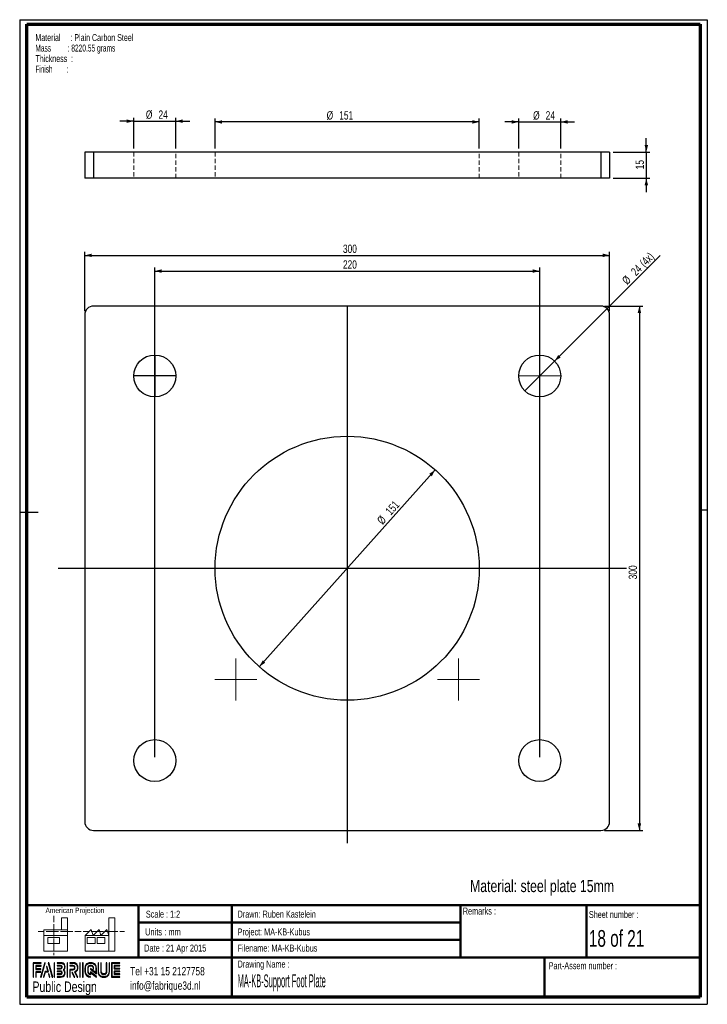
# Paper-space layout 'MA-KB-Support Foot Plate' of a CAD drawing. Header units: millimetres. Extents: x 7 to 203, y 7 to 289.
import ezdxf

# ---------------------------------------------------------------- set-up
doc = ezdxf.new("R2010")
doc.units = ezdxf.units.MM
doc.linetypes.add('HIDDEN', pattern=[1.905, 1.27, -0.635])
for name, color, linetype in [('FORMAT', 7, 'Continuous'), ('LAYER1', 7, 'Continuous'), ('LAYER2', 7, 'Continuous'), ('LOGO', 7, 'Continuous')]:
    doc.layers.add(name, color=color, linetype=linetype)
doc.styles.add('SLDTEXTSTYLE0', font='TXT', dxfattribs={"width": 0.7})
doc.styles.add('SLDTEXTSTYLE1', font='TXT', dxfattribs={"width": 0.75})
doc.styles.add('SLDTEXTSTYLE12', font='TXT', dxfattribs={"width": 0.6875})
doc.styles.add('SLDTEXTSTYLE16', font='TXT', dxfattribs={"width": 0.56375})
doc.styles.add('SLDTEXTSTYLE3', font='TXT', dxfattribs={"width": 0.694444})
doc.styles.add('SLDTEXTSTYLE4', font='TXT', dxfattribs={"width": 0.37675})
doc.styles.add('SLDTEXTSTYLE7', font='TXT', dxfattribs={"width": 0.605})
doc.styles.add('SLDTEXTSTYLE8', font='TXT', dxfattribs={"width": 0.549})
doc.dimstyles.new('SLDDIMSTYLE24', dxfattribs={"dimtxt": 2.38125, "dimasz": 2, "dimexe": 0, "dimexo": 0.0625, "dimgap": 0.595313, "dimtad": 1, "dimlfac": 2, "dimrnd": 1e-09, "dimzin": 12, "dimdsep": 46, "dimtxsty": 'SLDTEXTSTYLE1', "dimsah": 1, "dimcen": 0.09, "dimadec": 0, "dimazin": 3, "dimtfac": 1, "dimtofl": 0, "dimtmove": 0, "dimatfit": 3, "dimfxl": 1, "dimfrac": 2, "dimtolj": 1, "dimtzin": 12, "dimarcsym": 0})
doc.dimstyles.new('SLDDIMSTYLE25', dxfattribs={"dimtxt": 2.38125, "dimasz": 2, "dimexe": 0, "dimexo": 0.0625, "dimgap": 0.595313, "dimtad": 1, "dimlfac": 2, "dimrnd": 1e-09, "dimzin": 12, "dimdsep": 46, "dimtxsty": 'SLDTEXTSTYLE1', "dimsah": 1, "dimcen": 0.09, "dimadec": 0, "dimazin": 3, "dimtfac": 1, "dimtmove": 0, "dimatfit": 0, "dimfxl": 1, "dimfrac": 2, "dimtolj": 1, "dimtzin": 12, "dimarcsym": 0})
doc.dimstyles.new('SLDDIMSTYLE29', dxfattribs={"dimtxt": 2.38125, "dimasz": 2, "dimexe": 0, "dimexo": 0.0625, "dimgap": 0.595313, "dimtad": 1, "dimlfac": 2, "dimrnd": 1e-09, "dimzin": 12, "dimdsep": 46, "dimtxsty": 'SLDTEXTSTYLE1', "dimblk1": 'NONE', "dimsah": 1, "dimcen": 0, "dimadec": 0, "dimazin": 3, "dimtfac": 1, "dimtmove": 0, "dimatfit": 3, "dimldrblk": 'NONE', "dimfxl": 1, "dimfrac": 2, "dimtolj": 1, "dimtzin": 12, "dimarcsym": 0})
doc.dimstyles.new('SLDDIMSTYLE30', dxfattribs={"dimtxt": 2.38125, "dimasz": 2, "dimexe": 0, "dimexo": 0.0625, "dimgap": 0.595313, "dimtad": 1, "dimlfac": 2, "dimrnd": 1e-09, "dimzin": 12, "dimdsep": 46, "dimtxsty": 'SLDTEXTSTYLE1', "dimsah": 1, "dimcen": 0, "dimadec": 0, "dimazin": 3, "dimtfac": 1, "dimtmove": 0, "dimatfit": 3, "dimfxl": 1, "dimfrac": 2, "dimtolj": 1, "dimtzin": 12, "dimarcsym": 0})

# ---------------------------------------------------------------- blocks, each defined once
blk = doc.blocks.new('SW_NOTE_0_109')
at = {"layer": 'FORMAT', "color": 0, "char_height": 2, "attachment_point": 1}
for s, insert, style in [('Material     : Plain Carbon Steel', (0, 2.58), 'SLDTEXTSTYLE7'), ('Mass         : 8220.55 grams', (0, -0.42), 'SLDTEXTSTYLE16'), ('Thickness  :', (0, -3.42), 'SLDTEXTSTYLE7'), ('Finish        :', (0, -6.42), 'SLDTEXTSTYLE8')]:
    blk.add_mtext(s, dxfattribs=dict(at, insert=insert, style=style))
blk = doc.blocks.new('_D_86')
at = {"layer": 'LOGO'}
for q in [(189.93, 221.58), (151.21, 182.86)]:
    blk.add_line((159.69, 191.35), q, dxfattribs=at)
blk.add_solid([(159.69, 191.35), (161.46, 192.41), (160.76, 193.12)], dxfattribs=at)
at = {"layer": 'LOGO', "char_height": 2.381, "attachment_point": 1, "rotation": 45, "style": 'SLDTEXTSTYLE1'}
for s, insert in [('(4x)', (183.78, 219.77)), ('24', (181.29, 217.28)), ('%%c', (178.75, 214.74))]:
    blk.add_mtext(s, dxfattribs=dict(at, insert=insert))
blk = doc.blocks.new('_None')
blk = doc.blocks.new('_D_87')
at = {"layer": 'LOGO'}
blk.add_line((125.59, 160.27), (75.32, 103.94), dxfattribs=at)
for points in [[(125.59, 160.27), (123.88, 159.12), (124.63, 158.45)], [(75.32, 103.94), (77.02, 105.1), (76.28, 105.77)]]:
    blk.add_solid(points, dxfattribs=at)
at = {"layer": 'LOGO', "char_height": 2.381, "attachment_point": 1, "rotation": 48.2582, "style": 'SLDTEXTSTYLE1'}
for s, insert in [('151', (111.15, 148.7)), ('%%c', (108.76, 146.01))]:
    blk.add_mtext(s, dxfattribs=dict(at, insert=insert))
blk = doc.blocks.new('_D_88')
at = {"layer": 'LOGO'}
for p, q in [((45.45, 78.11), (45.45, 218.11)), ((45.45, 217.11), (155.45, 217.11)), ((155.45, 78.11), (155.45, 218.11))]:
    blk.add_line(p, q, dxfattribs=at)
for points in [[(45.45, 217.11), (47.45, 216.61), (47.45, 217.61)], [(155.45, 217.11), (153.45, 217.61), (153.45, 216.61)]]:
    blk.add_solid(points, dxfattribs=at)
at = {"layer": 'LOGO', "insert": (99.23, 220.18), "char_height": 2.381, "attachment_point": 1, "style": 'SLDTEXTSTYLE1'}
blk.add_mtext('220', dxfattribs=at)
blk = doc.blocks.new('_D_89')
at = {"layer": 'LOGO'}
for p, q in [((173.95, 207.11), (184.95, 207.11)), ((183.95, 207.11), (183.95, 57.11)), ((173.95, 57.11), (184.95, 57.11))]:
    blk.add_line(p, q, dxfattribs=at)
for points in [[(183.95, 207.11), (183.45, 205.11), (184.45, 205.11)], [(183.95, 57.11), (184.45, 59.11), (183.45, 59.11)]]:
    blk.add_solid(points, dxfattribs=at)
at = {"layer": 'LOGO', "insert": (180.88, 128.95), "char_height": 2.381, "attachment_point": 1, "rotation": 90, "style": 'SLDTEXTSTYLE1'}
blk.add_mtext('300', dxfattribs=at)
blk = doc.blocks.new('_D_90')
at = {"layer": 'LOGO'}
for p, q in [((25.45, 205.61), (25.45, 222.61)), ((175.45, 205.61), (175.45, 222.61)), ((25.45, 221.61), (175.45, 221.61))]:
    blk.add_line(p, q, dxfattribs=at)
for points in [[(25.45, 221.61), (27.45, 221.11), (27.45, 222.11)], [(175.45, 221.61), (173.45, 222.11), (173.45, 221.11)]]:
    blk.add_solid(points, dxfattribs=at)
at = {"layer": 'LOGO', "insert": (99.23, 224.68), "char_height": 2.381, "attachment_point": 1, "style": 'SLDTEXTSTYLE1'}
blk.add_mtext('300', dxfattribs=at)
blk = doc.blocks.new('_D_91')
at = {"layer": 'LOGO'}
for p, q in [((149.45, 259.77), (145.45, 259.77)), ((149.45, 252.16), (149.45, 260.77)), ((149.45, 259.77), (161.45, 259.77)), ((161.45, 252.16), (161.45, 260.77)), ((161.45, 259.77), (165.45, 259.77))]:
    blk.add_line(p, q, dxfattribs=at)
for points in [[(149.45, 259.77), (147.45, 260.27), (147.45, 259.27)], [(161.45, 259.77), (163.45, 259.27), (163.45, 260.27)]]:
    blk.add_solid(points, dxfattribs=at)
at = {"layer": 'LOGO', "char_height": 2.381, "attachment_point": 1, "style": 'SLDTEXTSTYLE1'}
for s, insert in [('%%c', (153.58, 262.84)), ('24', (157.17, 262.84))]:
    blk.add_mtext(s, dxfattribs=dict(at, insert=insert))
blk = doc.blocks.new('_D_92')
at = {"layer": 'LOGO'}
for p, q in [((62.7, 252.16), (62.7, 260.77)), ((138.2, 259.77), (62.7, 259.77)), ((138.2, 252.16), (138.2, 260.77))]:
    blk.add_line(p, q, dxfattribs=at)
for points in [[(62.7, 259.77), (64.7, 259.27), (64.7, 260.27)], [(138.2, 259.77), (136.2, 260.27), (136.2, 259.27)]]:
    blk.add_solid(points, dxfattribs=at)
at = {"layer": 'LOGO', "char_height": 2.381, "attachment_point": 1, "style": 'SLDTEXTSTYLE1'}
for s, insert in [('%%c', (94.57, 262.84)), ('151', (98.17, 262.84))]:
    blk.add_mtext(s, dxfattribs=dict(at, insert=insert))
blk = doc.blocks.new('_D_93')
at = {"layer": 'LOGO'}
for p, q in [((39.45, 259.99), (35.45, 259.99)), ((39.45, 252.16), (39.45, 260.99)), ((39.45, 259.99), (51.45, 259.99)), ((51.45, 252.16), (51.45, 260.99)), ((51.45, 259.99), (55.45, 259.99))]:
    blk.add_line(p, q, dxfattribs=at)
for points in [[(39.45, 259.99), (37.45, 260.49), (37.45, 259.49)], [(51.45, 259.99), (53.45, 259.49), (53.45, 260.49)]]:
    blk.add_solid(points, dxfattribs=at)
at = {"layer": 'LOGO', "char_height": 2.381, "attachment_point": 1, "style": 'SLDTEXTSTYLE1'}
for s, insert in [('%%c', (42.91, 263.06)), ('24', (46.51, 263.06))]:
    blk.add_mtext(s, dxfattribs=dict(at, insert=insert))
blk = doc.blocks.new('_D_94')
at = {"layer": 'LOGO'}
for p, q in [((185.93, 251.16), (185.93, 255.16)), ((176.45, 251.16), (186.93, 251.16)), ((185.93, 251.16), (185.93, 243.66)), ((176.45, 243.66), (186.93, 243.66)), ((185.93, 243.66), (185.93, 239.66))]:
    blk.add_line(p, q, dxfattribs=at)
for points in [[(185.93, 251.16), (186.43, 253.16), (185.43, 253.16)], [(185.93, 243.66), (185.43, 241.66), (186.43, 241.66)]]:
    blk.add_solid(points, dxfattribs=at)
at = {"layer": 'LOGO', "insert": (182.86, 246.22), "char_height": 2.381, "attachment_point": 1, "rotation": 90, "style": 'SLDTEXTSTYLE1'}
blk.add_mtext('15', dxfattribs=at)

psp = doc.layouts.new('MA-KB-Support Foot Plate')

# ---------------------------------------------------------------- hatches: boundary and pattern name
at = {"layer": 'LOGO'}
for points in [[(10.6886, 15.1336), (10.8267, 15.1336), (10.8267, 19.1191), (13.0247, 19.1191), (13.0247, 19.2569), (10.6886, 19.2569)], [(11.5878, 17.5069), (11.5878, 18.3377), (13.0247, 18.3377), (13.0247, 18.476), (11.4498, 18.476), (11.4498, 17.3687), (12.8886, 17.3687), (12.8886, 17.5069)], [(14.1546, 19.2796), (14.0117, 19.2796), (12.8319, 15.1564), (12.9745, 15.1564)], [(13.7898, 15.1564), (14.2016, 16.6676), (15.0361, 16.6676), (14.641, 18.1631), (14.4934, 18.1631), (14.8571, 16.8059), (14.0959, 16.8059), (13.6496, 15.1564)], [(16.3163, 15.1564), (15.1362, 19.2796), (14.9892, 19.2796), (16.1715, 15.1564)], [(16.8175, 15.1564), (16.8175, 19.2796), (16.6792, 19.2796), (16.6792, 15.1564)], [(20.5209, 15.1564), (20.5209, 19.2796), (20.3827, 19.2796), (20.3827, 15.1564)], [(24.1686, 15.1564), (24.1686, 19.2796), (24.0306, 19.2796), (24.0306, 15.1564)], [(24.9531, 15.1564), (24.9531, 19.2796), (24.8152, 19.2796), (24.8152, 15.1564)], [(34.0308, 17.6781), (34.0308, 18.3605), (35.4618, 18.3605), (35.4618, 18.4987), (33.8922, 18.4987), (33.8922, 17.5397), (35.4618, 17.5397), (35.4618, 17.6781)], [(11.5878, 15.1336), (11.5878, 16.5876), (12.8886, 16.5876), (12.8886, 16.7253), (11.4498, 16.7253), (11.4498, 15.1336)], [(15.4879, 15.1564), (15.2148, 16.1436), (15.0671, 16.1436), (15.3478, 15.1564)], [(22.5695, 15.1564), (21.911, 16.4985), (21.7571, 16.4985), (22.4158, 15.1564)], [(35.4618, 15.9383), (35.4618, 16.0768), (34.0308, 16.0768), (34.0308, 16.7591), (35.4618, 16.7591), (35.4618, 16.8972), (33.8922, 16.8972), (33.8922, 15.9383)]]:
    psp.add_hatch(color=7, dxfattribs=at).paths.add_polyline_path(points, flags=0)
h = psp.add_hatch(color=7, dxfattribs=at)
edge = h.paths.add_edge_path(flags=0)
edge.add_line((17.5302, 15.9289), (18.4834, 15.9289))
edge.add_spline(control_points=[(18.4834, 15.9289), (18.7525, 15.9289), (18.9712, 16.1482), (18.9712, 16.418), (18.9712, 16.6881), (18.7571, 16.8997), (18.4834, 16.8997), (18.4832, 16.8997), (17.53, 16.8977)], knot_values=[0, 0, 0, 0, 1, 2, 3, 4, 5, 6, 6, 6, 6], weights=[1, 1, 1, 1, 1, 1, 1, 1, 1], degree=3, periodic=0)
edge.add_line((17.53, 16.8977), (17.5302, 16.7596))
edge.add_line((17.5302, 16.7596), (18.4834, 16.7616))
edge.add_spline(control_points=[(18.4834, 16.7616), (18.6795, 16.7616), (18.8332, 16.6105), (18.8332, 16.418), (18.8332, 16.2243), (18.6763, 16.0666), (18.4834, 16.0666)], knot_values=[0, 0, 0, 0, 1, 2, 3, 4, 4, 4, 4], weights=[1, 1, 1, 1, 1, 1, 1], degree=3, periodic=0)
edge.add_line((18.4834, 16.0666), (17.5302, 16.0666))
edge.add_line((17.5302, 16.0666), (17.5302, 15.9289))
h = psp.add_hatch(color=7, dxfattribs=at)
edge = h.paths.add_edge_path(flags=0)
edge.add_line((17.5302, 15.1564), (18.5372, 15.1564))
edge.add_spline(control_points=[(18.5372, 15.1564), (19.2314, 15.1564), (19.7957, 15.7225), (19.7957, 16.418), (19.7957, 16.7112), (19.6812, 16.9926), (19.4787, 17.2215), (19.6812, 17.4499), (19.7957, 17.7315), (19.7957, 18.0248), (19.7957, 18.7196), (19.2314, 19.2849), (18.5372, 19.2849)], knot_values=[0, 0, 0, 0, 1, 2, 3, 4, 5, 6, 7, 8, 9, 10, 10, 10, 10], weights=[1, 1, 1, 1, 1, 1, 1, 1, 1, 1, 1, 1, 1], degree=3, periodic=0)
edge.add_line((18.5372, 19.2849), (17.5302, 19.2849))
edge.add_line((17.5302, 19.2849), (17.5302, 19.1468))
edge.add_line((17.5302, 19.1468), (18.5372, 19.1468))
edge.add_spline(control_points=[(18.5372, 19.1468), (19.1551, 19.1468), (19.6577, 18.6435), (19.6577, 18.0248), (19.6577, 17.7476), (19.5451, 17.4793), (19.341, 17.2693)], knot_values=[0, 0, 0, 0, 1, 2, 3, 4, 4, 4, 4], weights=[1, 1, 1, 1, 1, 1, 1], degree=3, periodic=0)
edge.add_line((19.341, 17.2693), (19.2941, 17.2215))
edge.add_line((19.2941, 17.2215), (19.341, 17.173))
edge.add_spline(control_points=[(19.341, 17.173), (19.5451, 16.9632), (19.6577, 16.6949), (19.6577, 16.418), (19.6577, 15.7985), (19.1551, 15.2946), (18.5372, 15.2946)], knot_values=[0, 0, 0, 0, 1, 2, 3, 4, 4, 4, 4], weights=[1, 1, 1, 1, 1, 1, 1], degree=3, periodic=0)
edge.add_line((18.5372, 15.2946), (17.5302, 15.2946))
edge.add_line((17.5302, 15.2946), (17.5302, 15.1564))
h = psp.add_hatch(color=7, dxfattribs=at)
edge = h.paths.add_edge_path(flags=0)
edge.add_line((17.5302, 17.5393), (18.5352, 17.5393))
edge.add_spline(control_points=[(18.5352, 17.5393), (18.7876, 17.5707), (18.9712, 17.7791), (18.9712, 18.0243), (18.9712, 18.2941), (18.7571, 18.5061), (18.4834, 18.5061)], knot_values=[0, 0, 0, 0, 1, 2, 3, 4, 4, 4, 4], weights=[1, 1, 1, 1, 1, 1, 1], degree=3, periodic=0)
edge.add_line((18.4834, 18.5061), (17.5302, 18.5061))
edge.add_line((17.5302, 18.5061), (17.5302, 18.3678))
edge.add_line((17.5302, 18.3678), (18.4834, 18.3678))
edge.add_spline(control_points=[(18.4834, 18.3678), (18.6795, 18.3678), (18.8332, 18.217), (18.8332, 18.0243), (18.8332, 17.8486), (18.7014, 17.6991), (18.5261, 17.6767)], knot_values=[0, 0, 0, 0, 1, 2, 3, 4, 4, 4, 4], weights=[1, 1, 1, 1, 1, 1, 1], degree=3, periodic=0)
edge.add_line((18.5261, 17.6767), (17.5302, 17.6772))
edge.add_line((17.5302, 17.6772), (17.5302, 17.5393))
h = psp.add_hatch(color=7, dxfattribs=at)
edge = h.paths.add_edge_path(flags=0)
edge.add_line((23.2908, 15.1564), (23.4443, 15.1564))
edge.add_line((23.4443, 15.1564), (22.7198, 16.6317))
edge.add_spline(control_points=[(22.7198, 16.6317), (23.1755, 16.875), (23.4711, 17.3491), (23.4711, 17.8696), (23.4711, 18.647), (22.8397, 19.2796), (22.0637, 19.2796)], knot_values=[0, 0, 0, 0, 1, 2, 3, 4, 4, 4, 4], weights=[1, 1, 1, 1, 1, 1, 1], degree=3, periodic=0)
edge.add_line((22.0637, 19.2796), (21.1671, 19.2796))
edge.add_line((21.1671, 19.2796), (21.1671, 19.1419))
edge.add_line((21.1671, 19.1419), (22.0637, 19.1419))
edge.add_spline(control_points=[(22.0637, 19.1419), (22.7637, 19.1419), (23.3332, 18.571), (23.3332, 17.8696), (23.3332, 17.3783), (23.0463, 16.9261), (22.6016, 16.7176)], knot_values=[0, 0, 0, 0, 1, 2, 3, 4, 4, 4, 4], weights=[1, 1, 1, 1, 1, 1, 1], degree=3, periodic=0)
edge.add_line((22.6016, 16.7176), (22.538, 16.6879))
edge.add_line((22.538, 16.6879), (23.2908, 15.1564))
h = psp.add_hatch(color=7, dxfattribs=at)
edge = h.paths.add_edge_path(flags=0)
edge.add_line((21.1671, 18.3605), (22.0096, 18.3605))
edge.add_spline(control_points=[(22.0096, 18.3605), (22.277, 18.3605), (22.4943, 18.1405), (22.4943, 17.8696), (22.4943, 17.599), (22.277, 17.3787), (22.0096, 17.3787)], knot_values=[0, 0, 0, 0, 1, 2, 3, 4, 4, 4, 4], weights=[1, 1, 1, 1, 1, 1, 1], degree=3, periodic=0)
edge.add_line((22.0096, 17.3787), (21.1671, 17.3787))
edge.add_line((21.1671, 17.3787), (21.1671, 15.1564))
edge.add_line((21.1671, 15.1564), (21.3051, 15.1564))
edge.add_line((21.3051, 15.1564), (21.3051, 17.2409))
edge.add_line((21.3051, 17.2409), (22.0096, 17.2409))
edge.add_spline(control_points=[(22.0096, 17.2409), (22.3531, 17.2409), (22.6324, 17.5227), (22.6324, 17.8696), (22.6324, 18.2163), (22.3531, 18.4987), (22.0096, 18.4987)], knot_values=[0, 0, 0, 0, 1, 2, 3, 4, 4, 4, 4], weights=[1, 1, 1, 1, 1, 1, 1], degree=3, periodic=0)
edge.add_line((22.0096, 18.4987), (21.1671, 18.4987))
edge.add_line((21.1671, 18.4987), (21.1671, 18.3605))
h = psp.add_hatch(color=7, dxfattribs=at)
edge = h.paths.add_edge_path(flags=0)
edge.add_line((28.7594, 16.1427), (28.7599, 17.6477))
edge.add_spline(control_points=[(28.7599, 17.6477), (28.7599, 18.5477), (28.0291, 19.2796), (27.131, 19.2796), (26.2321, 19.2796), (25.501, 18.5477), (25.501, 17.6477)], knot_values=[0, 0, 0, 0, 1, 2, 3, 4, 4, 4, 4], weights=[1, 1, 1, 1, 1, 1, 1], degree=3, periodic=0)
edge.add_line((25.501, 17.6477), (25.501, 16.7885))
edge.add_spline(control_points=[(25.501, 16.7885), (25.501, 15.8888), (26.2316, 15.1564), (27.13, 15.1564)], knot_values=[1, 1, 1, 1, 2, 2, 2, 2], weights=[1, 1, 1, 1], degree=3, periodic=0)
edge.add_line((27.13, 15.1564), (27.13, 15.2946))
edge.add_spline(control_points=[(27.13, 15.2946), (26.3078, 15.2946), (25.6393, 15.9651), (25.6393, 16.7885)], knot_values=[3, 3, 3, 3, 4, 4, 4, 4], weights=[1, 1, 1, 1], degree=3, periodic=0)
edge.add_line((25.6393, 16.7885), (25.6393, 17.6477))
edge.add_spline(control_points=[(25.6393, 17.6477), (25.6393, 18.4716), (26.3084, 19.1419), (27.131, 19.1419), (27.9529, 19.1419), (28.6216, 18.4716), (28.6216, 17.6477)], knot_values=[0, 0, 0, 0, 1, 2, 3, 4, 4, 4, 4], weights=[1, 1, 1, 1, 1, 1, 1], degree=3, periodic=0)
edge.add_spline(control_points=[(28.6216, 17.6477), (28.6216, 16.6487), (28.6216, 16.4224), (28.4274, 16.5706), (27.0597, 17.6351)], knot_values=[0, 0, 0, 0, 1, 2, 2, 2, 2], weights=[1, 1, 1, 1, 1], degree=3, periodic=0)
edge.add_line((27.0597, 17.6351), (27.0597, 17.469))
edge.add_line((27.0597, 17.469), (28.7594, 16.1427))
h = psp.add_hatch(color=7, dxfattribs=at)
edge = h.paths.add_edge_path(flags=0)
edge.add_line((28.7594, 15.1564), (28.7594, 15.3484))
edge.add_line((28.7594, 15.3484), (27.0597, 16.7155))
edge.add_line((27.0597, 16.7155), (27.0597, 16.0904))
edge.add_spline(control_points=[(27.0597, 16.0904), (26.702, 16.1268), (26.4186, 16.421), (26.4186, 16.7905)], knot_values=[0, 0, 0, 0, 1, 1, 1, 1], weights=[1, 1, 1, 1], degree=3, periodic=0)
edge.add_line((26.4186, 16.7905), (26.4194, 17.6463))
edge.add_spline(control_points=[(26.4194, 17.6463), (26.4194, 18.0393), (26.7388, 18.3596), (27.131, 18.3596), (27.5229, 18.3596), (27.8423, 18.0393), (27.8423, 17.6463)], knot_values=[0, 0, 0, 0, 1, 2, 3, 4, 4, 4, 4], weights=[1, 1, 1, 1, 1, 1, 1], degree=3, periodic=0)
edge.add_line((27.8423, 17.6463), (27.8415, 17.4088))
edge.add_line((27.8415, 17.4088), (27.9795, 17.4082))
edge.add_line((27.9795, 17.4082), (27.9801, 17.6459))
edge.add_spline(control_points=[(27.9801, 17.6459), (27.9801, 18.1155), (27.5991, 18.4973), (27.131, 18.4973), (26.6626, 18.4973), (26.2814, 18.1155), (26.2814, 17.6463)], knot_values=[0, 0, 0, 0, 1, 2, 3, 4, 4, 4, 4], weights=[1, 1, 1, 1, 1, 1, 1], degree=3, periodic=0)
edge.add_line((26.2814, 17.6463), (26.2804, 16.7905))
edge.add_spline(control_points=[(26.2804, 16.7905), (26.2804, 16.3207), (26.6608, 15.9381), (27.1282, 15.9381)], knot_values=[0, 0, 0, 0, 1, 1, 1, 1], weights=[1, 1, 1, 1], degree=3, periodic=0)
edge.add_line((27.1282, 15.9381), (27.1973, 15.9381))
edge.add_line((27.1973, 15.9381), (27.1973, 16.4361))
edge.add_line((27.1973, 16.4361), (28.7594, 15.1564))
h = psp.add_hatch(color=7, dxfattribs=at)
edge = h.paths.add_edge_path(flags=0)
edge.add_line((29.2593, 19.2796), (29.2593, 16.7885))
edge.add_spline(control_points=[(29.2593, 16.7885), (29.2593, 15.8888), (29.99, 15.1564), (30.8881, 15.1564), (31.7871, 15.1564), (32.5179, 15.8888), (32.5179, 16.7885)], knot_values=[0, 0, 0, 0, 1, 2, 3, 4, 4, 4, 4], weights=[1, 1, 1, 1, 1, 1, 1], degree=3, periodic=0)
edge.add_line((32.5179, 16.7885), (32.5179, 19.2796))
edge.add_line((32.5179, 19.2796), (32.3799, 19.2796))
edge.add_line((32.3799, 19.2796), (32.3799, 16.7885))
edge.add_spline(control_points=[(32.3799, 16.7885), (32.3799, 15.9651), (31.7106, 15.2946), (30.8881, 15.2946), (30.066, 15.2946), (29.3971, 15.9651), (29.3971, 16.7885)], knot_values=[0, 0, 0, 0, 1, 2, 3, 4, 4, 4, 4], weights=[1, 1, 1, 1, 1, 1, 1], degree=3, periodic=0)
edge.add_line((29.3971, 16.7885), (29.3971, 19.2796))
edge.add_line((29.3971, 19.2796), (29.2593, 19.2796))
h = psp.add_hatch(color=7, dxfattribs=at)
edge = h.paths.add_edge_path(flags=0)
edge.add_line((30.0392, 19.2796), (30.0392, 16.7905))
edge.add_spline(control_points=[(30.0392, 16.7905), (30.0392, 16.3211), (30.4199, 15.9388), (30.8881, 15.9388), (31.3565, 15.9388), (31.7375, 16.3211), (31.7375, 16.7905)], knot_values=[0, 0, 0, 0, 1, 2, 3, 4, 4, 4, 4], weights=[1, 1, 1, 1, 1, 1, 1], degree=3, periodic=0)
edge.add_line((31.7375, 16.7905), (31.7375, 19.2796))
edge.add_line((31.7375, 19.2796), (31.5996, 19.2796))
edge.add_line((31.5996, 19.2796), (31.5996, 16.7905))
edge.add_spline(control_points=[(31.5996, 16.7905), (31.5996, 16.397), (31.28, 16.0769), (30.8881, 16.0769), (30.4958, 16.0769), (30.1769, 16.397), (30.1769, 16.7905)], knot_values=[0, 0, 0, 0, 1, 2, 3, 4, 4, 4, 4], weights=[1, 1, 1, 1, 1, 1, 1], degree=3, periodic=0)
edge.add_line((30.1769, 16.7905), (30.1769, 19.2796))
edge.add_line((30.1769, 19.2796), (30.0392, 19.2796))
h = psp.add_hatch(color=7, dxfattribs=at)
edge = h.paths.add_edge_path(flags=0)
edge.add_line((35.4618, 15.1558), (35.4618, 15.2939))
edge.add_spline(control_points=[(35.4618, 15.2939), (33.3989, 15.2939), (33.2693, 15.2939), (33.2693, 15.4248), (33.2693, 19.011), (33.2693, 19.1419)], knot_values=[0, 0, 0, 0, 1, 2, 3, 3, 3, 3], weights=[1, 1, 1, 1, 1, 1], degree=3, periodic=0)
edge.add_line((33.2693, 19.1419), (35.4618, 19.1419))
edge.add_line((35.4618, 19.1419), (35.4618, 19.2796))
edge.add_line((35.4618, 19.2796), (33.1309, 19.2796))
edge.add_line((33.1309, 19.2796), (33.1309, 15.1558))
edge.add_line((33.1309, 15.1558), (35.4618, 15.1558))

# ---------------------------------------------------------------- linework, layer by layer
at = {"color": 7, "linetype": 'Continuous', "lineweight": 25}
for p, q in [((25.4523, 251.1648), (25.4523, 243.6648)), ((27.9523, 251.1648), (25.4523, 251.1648)), ((27.9523, 251.1648), (27.9523, 243.6648)), ((172.9523, 251.1648), (27.9523, 251.1648)), ((172.9523, 251.1648), (172.9523, 243.6648)), ((175.4523, 251.1648), (172.9523, 251.1648)), ((175.4523, 251.1648), (175.4523, 243.6648)), ((27.9523, 243.6648), (25.4523, 243.6648)), ((172.9523, 243.6648), (27.9523, 243.6648)), ((175.4523, 243.6648), (172.9523, 243.6648)), ((172.9523, 207.1073), (27.9523, 207.1073)), ((25.4523, 204.6073), (25.4523, 59.6073)), ((175.4523, 59.6073), (175.4523, 204.6073)), ((27.9523, 57.1073), (172.9523, 57.1073))]:
    psp.add_line(p, q, dxfattribs=at)
at = {"color": 7, "linetype": 'HIDDEN', "lineweight": 18}
for p, q in [((27.9523, 251.1648), (27.9523, 243.6648)), ((39.4523, 251.1648), (39.4523, 243.6648)), ((51.4523, 243.6648), (51.4523, 251.1648)), ((62.7023, 251.1648), (62.7023, 243.6648)), ((138.2023, 243.6648), (138.2023, 251.1648)), ((149.4523, 251.1648), (149.4523, 243.6648)), ((161.4523, 243.6648), (161.4523, 251.1648)), ((172.9523, 251.1648), (172.9523, 243.6648))]:
    psp.add_line(p, q, dxfattribs=at)
at = {"color": 7, "linetype": 'Continuous', "lineweight": 18}
for p, q in [((16.5773, 32.6788), (16.5773, 30.9217)), ((20.4987, 32.1146), (18.8168, 32.1146)), ((18.8168, 32.1146), (18.8168, 28.7379)), ((20.4987, 27.0496), (20.4987, 32.1146)), ((32.3195, 27.0539), (32.3195, 32.119)), ((32.3195, 32.119), (34.0014, 32.119)), ((34.0014, 32.119), (34.0014, 22.5532)), ((12.0892, 28.1782), (13.8397, 28.1782)), ((13.7711, 28.7379), (13.7711, 27.0496)), ((13.7711, 28.7379), (20.4987, 28.7379)), ((14.4247, 28.1782), (16.1797, 28.1782)), ((16.1797, 28.1782), (17.9347, 28.1782)), ((16.5773, 30.3345), (16.5773, 28.5727)), ((16.5773, 28.5727), (16.5773, 26.811)), ((18.5197, 28.1782), (20.2747, 28.1782)), ((20.2747, 28.1782), (22.0297, 28.1782)), ((22.6147, 28.1782), (24.3696, 28.1782)), ((24.9795, 28.1826), (26.7345, 28.1826)), ((25.5919, 27.0539), (27.2738, 28.7423)), ((27.2738, 28.7423), (27.8361, 27.0539)), ((27.3195, 28.1826), (29.0745, 28.1826)), ((27.8361, 27.0539), (29.518, 28.7423)), ((29.0745, 28.1826), (30.8294, 28.1826)), ((29.518, 28.7423), (30.08, 27.0539)), ((30.08, 27.0539), (31.7619, 28.7423)), ((31.4144, 28.1826), (33.1697, 28.1826)), ((31.7619, 28.7423), (32.3195, 27.0539)), ((33.1697, 28.1826), (34.9247, 28.1826)), ((35.5097, 28.1826), (36.8076, 28.1826)), ((13.7711, 27.0496), (20.4987, 27.0496)), ((13.7711, 27.0496), (13.7711, 22.5488)), ((14.8954, 26.49), (18.2592, 26.49)), ((14.8954, 24.8015), (14.8954, 26.49)), ((16.5773, 26.2238), (16.5773, 24.4622)), ((18.2592, 26.49), (18.2592, 24.8015)), ((20.4987, 27.0496), (20.4987, 22.5488)), ((32.3195, 27.0539), (25.5919, 27.0539)), ((25.5919, 27.0539), (25.5919, 22.5532)), ((26.1542, 26.4944), (28.3981, 26.4944)), ((26.1542, 24.8059), (26.1542, 26.4944)), ((28.3981, 26.4944), (28.3981, 24.8059)), ((28.9557, 26.4944), (31.1999, 26.4944)), ((28.9557, 24.8059), (28.9557, 26.4944)), ((31.1999, 26.4944), (31.1999, 24.8059)), ((32.3195, 27.0539), (32.3195, 22.5532)), ((13.7711, 22.5488), (20.4987, 22.5488)), ((18.2592, 24.8015), (14.8954, 24.8015)), ((16.5773, 24.4622), (16.5773, 22.7003)), ((25.5919, 22.5532), (32.3195, 22.5532)), ((28.3981, 24.8059), (26.1542, 24.8059)), ((31.1999, 24.8059), (28.9557, 24.8059)), ((32.3195, 22.5532), (34.0014, 22.5532)), ((16.5773, 22.1131), (16.5773, 21.4248))]:
    psp.add_line(p, q, dxfattribs=at)
at = {"color": 7, "linetype": 'Continuous', "lineweight": 25}
for centre, radius in [((45.4523, 187.1073), 6), ((155.4523, 187.1073), 6), ((100.4523, 132.1073), 37.75), ((45.4523, 77.1073), 6), ((155.4523, 77.1073), 6)]:
    psp.add_circle(centre, radius, dxfattribs=at)
for centre, start, end in [((27.9523, 204.6073), 90, 180), ((172.9523, 204.6073), 0, 90), ((27.9523, 59.6073), 180, 270), ((172.9523, 59.6073), 270, 0)]:
    psp.add_arc(centre, 2.5, start, end, dxfattribs=at)
at = {"layer": 'LAYER1', "lineweight": 50}
for p, q in [((8.8519, 35.7839), (201.3519, 35.7839)), ((40.8138, 35.7839), (40.8138, 20.7839)), ((67.4321, 35.7839), (67.4321, 9.39)), ((132.8499, 35.7839), (132.8499, 20.7839)), ((168.849, 20.7839), (168.849, 35.7839)), ((40.8138, 30.7839), (132.8499, 30.7839)), ((40.8138, 25.7839), (132.8499, 25.7839)), ((8.8519, 20.7839), (201.3519, 20.7839)), ((156.8106, 9.39), (156.8106, 20.7839))]:
    psp.add_line(p, q, dxfattribs=at)
at = {"layer": 'LAYER2', "lineweight": 70}
for p, q in [((8.8519, 9.39), (8.8519, 287.7022)), ((8.8519, 287.7022), (201.3519, 287.7022)), ((201.3519, 287.7022), (201.3519, 9.39)), ((201.3519, 9.39), (8.8519, 9.39))]:
    psp.add_line(p, q, dxfattribs=at)
at = {"layer": 'LOGO'}
for p, q in [((6.8519, 289.0178), (203.353, 289.0178)), ((6.8519, 289.0178), (6.8519, 7.39)), ((203.353, 289.0178), (203.353, 7.39)), ((100.4523, 207.1073), (100.4523, 53.4368)), ((45.4523, 193.1073), (45.4523, 181.1073)), ((51.4523, 187.1073), (39.4523, 187.1073)), ((6.8519, 148.2039), (12.0892, 148.2039)), ((203.353, 148.7444), (201.3519, 148.7444)), ((17.8034, 132.1073), (180.2722, 132.1073)), ((6.8519, 7.39), (203.353, 7.39))]:
    psp.add_line(p, q, dxfattribs=at)
at = {"layer": 'LOGO', "color": 7, "linetype": 'Continuous', "lineweight": 18}
for p, q in [((155.4523, 193.1073), (155.4523, 181.1073)), ((149.4523, 187.1073), (161.4523, 187.1073)), ((68.6325, 94.2875), (68.6325, 106.2875)), ((132.2721, 94.2875), (132.2721, 106.2875)), ((74.6325, 100.2875), (62.6325, 100.2875)), ((126.2721, 100.2875), (138.2721, 100.2875))]:
    psp.add_line(p, q, dxfattribs=at)
at = {"layer": 'LOGO', "color": 7, "linetype": 'Continuous', "lineweight": 25}
for p, q in [((13.0247, 19.2569), (10.6886, 19.2569)), ((14.0117, 19.2796), (12.8319, 15.1564)), ((12.9745, 15.1564), (14.1546, 19.2796))]:
    psp.add_line(p, q, dxfattribs=at)
at = {"layer": 'LOGO', "color": 7, "lineweight": 25}
for p, q in [((10.6886, 19.2569), (10.6886, 15.1336)), ((10.8267, 19.1191), (13.0247, 19.1191)), ((10.8267, 15.1336), (10.8267, 19.1191)), ((13.0247, 18.476), (11.4498, 18.476)), ((11.4498, 18.476), (11.4498, 17.3687)), ((11.4498, 17.3687), (12.8886, 17.3687)), ((11.5878, 17.5069), (11.5878, 18.3377)), ((11.5878, 18.3377), (13.0247, 18.3377)), ((12.8886, 17.5069), (11.5878, 17.5069)), ((12.8886, 17.3687), (12.8886, 17.5069)), ((13.0247, 19.1191), (13.0247, 19.2569)), ((13.0247, 18.3377), (13.0247, 18.476)), ((14.1546, 19.2796), (14.0117, 19.2796)), ((14.641, 18.1631), (14.4934, 18.1631)), ((14.4934, 18.1631), (14.8571, 16.8059)), ((15.0361, 16.6676), (14.641, 18.1631)), ((14.9892, 19.2796), (16.1715, 15.1564)), ((15.1362, 19.2796), (14.9892, 19.2796)), ((16.3163, 15.1564), (15.1362, 19.2796)), ((16.6792, 19.2796), (16.6792, 15.1564)), ((16.8175, 19.2796), (16.6792, 19.2796)), ((16.8175, 15.1564), (16.8175, 19.2796)), ((17.53, 16.8977), (17.5302, 16.7596)), ((17.5302, 19.2849), (17.5302, 19.1468)), ((18.5372, 19.2849), (17.5302, 19.2849)), ((17.5302, 19.1468), (18.5372, 19.1468)), ((17.5302, 18.5061), (17.5302, 18.3678)), ((18.4834, 18.5061), (17.5302, 18.5061)), ((17.5302, 18.3678), (18.4834, 18.3678)), ((18.5261, 17.6767), (17.5302, 17.6772)), ((17.5302, 17.6772), (17.5302, 17.5393)), ((17.5302, 17.5393), (18.5352, 17.5393)), ((19.341, 17.2693), (19.2941, 17.2215)), ((19.2941, 17.2215), (19.341, 17.173)), ((20.3827, 19.2796), (20.3827, 15.1564)), ((20.5209, 19.2796), (20.3827, 19.2796)), ((20.5209, 15.1564), (20.5209, 19.2796)), ((22.0637, 19.2796), (21.1671, 19.2796)), ((21.1671, 19.2796), (21.1671, 19.1419)), ((21.1671, 19.1419), (22.0637, 19.1419)), ((22.0096, 18.4987), (21.1671, 18.4987)), ((21.1671, 18.4987), (21.1671, 18.3605)), ((22.0096, 18.4987), (21.1671, 18.4987)), ((21.1671, 18.4987), (21.1671, 18.3605)), ((21.1671, 18.3605), (22.0096, 18.3605)), ((21.1671, 18.3605), (22.0096, 18.3605)), ((22.0096, 17.3787), (21.1671, 17.3787)), ((21.1671, 17.3787), (21.1671, 15.1564)), ((22.0096, 17.3787), (21.1671, 17.3787)), ((21.1671, 17.3787), (21.1671, 15.1564)), ((21.3051, 15.1564), (21.3051, 17.2409)), ((21.3051, 17.2409), (22.0096, 17.2409)), ((21.3051, 15.1564), (21.3051, 17.2409)), ((21.3051, 17.2409), (22.0096, 17.2409)), ((24.0306, 19.2796), (24.0306, 15.1564)), ((24.1686, 19.2796), (24.0306, 19.2796)), ((24.1686, 15.1564), (24.1686, 19.2796)), ((24.8152, 19.2796), (24.8152, 15.1564)), ((24.9531, 19.2796), (24.8152, 19.2796)), ((24.9531, 15.1564), (24.9531, 19.2796)), ((25.501, 17.6477), (25.501, 16.7885)), ((25.501, 17.6477), (25.501, 16.7885)), ((25.6393, 16.7885), (25.6393, 17.6477)), ((25.6393, 16.7885), (25.6393, 17.6477)), ((26.2814, 17.6463), (26.2804, 16.7905)), ((26.4186, 16.7905), (26.4194, 17.6463)), ((27.0597, 17.6351), (27.0597, 17.469)), ((27.0597, 17.6351), (27.0597, 17.469)), ((27.0597, 17.469), (28.7594, 16.1427)), ((27.0597, 17.469), (28.7594, 16.1427)), ((27.8423, 17.6463), (27.8415, 17.4088)), ((27.8415, 17.4088), (27.9795, 17.4082)), ((27.9795, 17.4082), (27.9801, 17.6459)), ((28.7594, 16.1427), (28.7599, 17.6477)), ((28.7594, 16.1427), (28.7599, 17.6477)), ((29.3971, 19.2796), (29.2593, 19.2796)), ((29.2593, 19.2796), (29.2593, 16.7885)), ((29.3971, 19.2796), (29.2593, 19.2796)), ((29.2593, 19.2796), (29.2593, 16.7885)), ((29.3971, 16.7885), (29.3971, 19.2796)), ((29.3971, 16.7885), (29.3971, 19.2796)), ((30.1769, 19.2796), (30.0392, 19.2796)), ((30.0392, 19.2796), (30.0392, 16.7905)), ((30.1769, 19.2796), (30.0392, 19.2796)), ((30.0392, 19.2796), (30.0392, 16.7905)), ((30.1769, 16.7905), (30.1769, 19.2796)), ((30.1769, 16.7905), (30.1769, 19.2796)), ((31.5996, 19.2796), (31.5996, 16.7905)), ((31.7375, 19.2796), (31.5996, 19.2796)), ((31.5996, 19.2796), (31.5996, 16.7905)), ((31.7375, 19.2796), (31.5996, 19.2796)), ((31.7375, 16.7905), (31.7375, 19.2796)), ((31.7375, 16.7905), (31.7375, 19.2796)), ((32.3799, 19.2796), (32.3799, 16.7885)), ((32.5179, 19.2796), (32.3799, 19.2796)), ((32.3799, 19.2796), (32.3799, 16.7885)), ((32.5179, 19.2796), (32.3799, 19.2796)), ((32.5179, 16.7885), (32.5179, 19.2796)), ((32.5179, 16.7885), (32.5179, 19.2796)), ((35.4618, 19.2796), (33.1309, 19.2796)), ((33.1309, 19.2796), (33.1309, 15.1558)), ((35.4618, 19.2796), (33.1309, 19.2796)), ((33.1309, 19.2796), (33.1309, 15.1558)), ((33.2693, 19.1419), (35.4618, 19.1419)), ((33.2693, 19.1419), (35.4618, 19.1419)), ((35.4618, 18.4987), (33.8922, 18.4987)), ((33.8922, 18.4987), (33.8922, 17.5397)), ((35.4618, 18.4987), (33.8922, 18.4987)), ((33.8922, 18.4987), (33.8922, 17.5397)), ((33.8922, 17.5397), (35.4618, 17.5397)), ((33.8922, 17.5397), (35.4618, 17.5397)), ((34.0308, 17.6781), (34.0308, 18.3605)), ((34.0308, 18.3605), (35.4618, 18.3605)), ((34.0308, 17.6781), (34.0308, 18.3605)), ((34.0308, 18.3605), (35.4618, 18.3605)), ((35.4618, 17.6781), (34.0308, 17.6781)), ((35.4618, 17.6781), (34.0308, 17.6781)), ((35.4618, 19.1419), (35.4618, 19.2796)), ((35.4618, 19.1419), (35.4618, 19.2796)), ((35.4618, 18.3605), (35.4618, 18.4987)), ((35.4618, 18.3605), (35.4618, 18.4987)), ((35.4618, 17.5397), (35.4618, 17.6781)), ((35.4618, 17.5397), (35.4618, 17.6781)), ((10.6886, 15.1336), (10.8267, 15.1336)), ((12.8886, 16.7253), (11.4498, 16.7253)), ((11.4498, 16.7253), (11.4498, 15.1336)), ((11.4498, 15.1336), (11.5878, 15.1336)), ((11.5878, 15.1336), (11.5878, 16.5876)), ((11.5878, 16.5876), (12.8886, 16.5876)), ((12.8319, 15.1564), (12.9745, 15.1564)), ((12.8886, 16.5876), (12.8886, 16.7253)), ((14.0959, 16.8059), (13.6496, 15.1564)), ((13.6496, 15.1564), (13.7898, 15.1564)), ((13.7898, 15.1564), (14.2016, 16.6676)), ((14.8571, 16.8059), (14.0959, 16.8059)), ((15.0671, 16.1436), (15.3478, 15.1564)), ((15.2148, 16.1436), (15.0671, 16.1436)), ((15.4879, 15.1564), (15.2148, 16.1436)), ((15.3478, 15.1564), (15.4879, 15.1564)), ((16.1715, 15.1564), (16.3163, 15.1564)), ((16.6792, 15.1564), (16.8175, 15.1564)), ((17.5302, 16.7596), (18.4834, 16.7616)), ((18.4834, 16.0666), (17.5302, 16.0666)), ((17.5302, 16.0666), (17.5302, 15.9289)), ((17.5302, 15.9289), (18.4834, 15.9289)), ((18.5372, 15.2946), (17.5302, 15.2946)), ((17.5302, 15.2946), (17.5302, 15.1564)), ((17.5302, 15.1564), (18.5372, 15.1564)), ((20.3827, 15.1564), (20.5209, 15.1564)), ((21.1671, 15.1564), (21.3051, 15.1564)), ((21.1671, 15.1564), (21.3051, 15.1564)), ((21.7571, 16.4985), (22.4158, 15.1564)), ((21.911, 16.4985), (21.7571, 16.4985)), ((21.7571, 16.4985), (22.4158, 15.1564)), ((21.911, 16.4985), (21.7571, 16.4985)), ((22.5695, 15.1564), (21.911, 16.4985)), ((22.5695, 15.1564), (21.911, 16.4985)), ((22.4158, 15.1564), (22.5695, 15.1564)), ((22.4158, 15.1564), (22.5695, 15.1564)), ((22.6016, 16.7176), (22.538, 16.6879)), ((22.538, 16.6879), (23.2908, 15.1564)), ((23.4443, 15.1564), (22.7198, 16.6317)), ((23.2908, 15.1564), (23.4443, 15.1564)), ((24.0306, 15.1564), (24.1686, 15.1564)), ((24.8152, 15.1564), (24.9531, 15.1564)), ((28.7594, 15.3484), (27.0597, 16.7155)), ((27.0597, 16.7155), (27.0597, 16.0904)), ((27.1282, 15.9381), (27.1973, 15.9381)), ((27.13, 15.1564), (27.13, 15.2946)), ((27.13, 15.1564), (27.13, 15.2946)), ((27.1973, 15.9381), (27.1973, 16.4361)), ((27.1973, 16.4361), (28.7594, 15.1564)), ((28.7594, 15.1564), (28.7594, 15.3484)), ((33.1309, 15.1558), (35.4618, 15.1558)), ((33.1309, 15.1558), (35.4618, 15.1558)), ((35.4618, 16.8972), (33.8922, 16.8972)), ((33.8922, 16.8972), (33.8922, 15.9383)), ((35.4618, 16.8972), (33.8922, 16.8972)), ((33.8922, 16.8972), (33.8922, 15.9383)), ((33.8922, 15.9383), (35.4618, 15.9383)), ((33.8922, 15.9383), (35.4618, 15.9383)), ((34.0308, 16.0768), (34.0308, 16.7591)), ((34.0308, 16.7591), (35.4618, 16.7591)), ((34.0308, 16.0768), (34.0308, 16.7591)), ((34.0308, 16.7591), (35.4618, 16.7591)), ((35.4618, 16.0768), (34.0308, 16.0768)), ((35.4618, 16.0768), (34.0308, 16.0768)), ((35.4618, 16.7591), (35.4618, 16.8972)), ((35.4618, 16.7591), (35.4618, 16.8972)), ((35.4618, 15.9383), (35.4618, 16.0768)), ((35.4618, 15.9383), (35.4618, 16.0768)), ((35.4618, 15.1558), (35.4618, 15.2939)), ((35.4618, 15.1558), (35.4618, 15.2939))]:
    psp.add_line(p, q, dxfattribs=at)
for points, degree in [([(18.4834, 15.9289), (18.7525, 15.9289), (18.9712, 16.1482), (18.9712, 16.418), (18.9712, 16.6881), (18.7571, 16.8997), (18.4834, 16.8997), (18.4832, 16.8997), (17.53, 16.8977)], 3), ([(18.5352, 17.5393), (18.7876, 17.5707), (18.9712, 17.7791), (18.9712, 18.0243), (18.9712, 18.2941), (18.7571, 18.5061), (18.4834, 18.5061)], 3), ([(18.4834, 18.3678), (18.6795, 18.3678), (18.8332, 18.217), (18.8332, 18.0243), (18.8332, 17.8486), (18.7014, 17.6991), (18.5261, 17.6767)], 3), ([(18.5372, 15.1564), (19.2314, 15.1564), (19.7957, 15.7225), (19.7957, 16.418), (19.7957, 16.7112), (19.6812, 16.9926), (19.4787, 17.2215), (19.6812, 17.4499), (19.7957, 17.7315), (19.7957, 18.0248), (19.7957, 18.7196), (19.2314, 19.2849), (18.5372, 19.2849)], 3), ([(18.5372, 19.1468), (19.1551, 19.1468), (19.6577, 18.6435), (19.6577, 18.0248), (19.6577, 17.7476), (19.5451, 17.4793), (19.341, 17.2693)], 3), ([(19.341, 17.173), (19.5451, 16.9632), (19.6577, 16.6949), (19.6577, 16.418), (19.6577, 15.7985), (19.1551, 15.2946), (18.5372, 15.2946)], 3), ([(22.0096, 17.2409), (22.3531, 17.2409), (22.6324, 17.5227), (22.6324, 17.8696), (22.6324, 18.2163), (22.3531, 18.4987), (22.0096, 18.4987)], 3), ([(22.0096, 18.3605), (22.277, 18.3605), (22.4943, 18.1405), (22.4943, 17.8696), (22.4943, 17.599), (22.277, 17.3787), (22.0096, 17.3787)], 3), ([(22.7198, 16.6317), (23.1755, 16.875), (23.4711, 17.3491), (23.4711, 17.8696), (23.4711, 18.647), (22.8397, 19.2796), (22.0637, 19.2796)], 3), ([(22.0637, 19.1419), (22.7637, 19.1419), (23.3332, 18.571), (23.3332, 17.8696), (23.3332, 17.3783), (23.0463, 16.9261), (22.6016, 16.7176)], 3), ([(28.7599, 17.6477), (28.7599, 18.5477), (28.0291, 19.2796), (27.131, 19.2796), (26.2321, 19.2796), (25.501, 18.5477), (25.501, 17.6477)], 3), ([(25.6393, 17.6477), (25.6393, 18.4716), (26.3084, 19.1419), (27.131, 19.1419), (27.9529, 19.1419), (28.6216, 18.4716), (28.6216, 17.6477)], 3), ([(27.9801, 17.6459), (27.9801, 18.1155), (27.5991, 18.4973), (27.131, 18.4973), (26.6626, 18.4973), (26.2814, 18.1155), (26.2814, 17.6463)], 3), ([(26.4194, 17.6463), (26.4194, 18.0393), (26.7388, 18.3596), (27.131, 18.3596), (27.5229, 18.3596), (27.8423, 18.0393), (27.8423, 17.6463)], 3), ([(28.6216, 17.6477), (28.6216, 16.6487), (28.6216, 16.4224), (28.4274, 16.5706), (27.0597, 17.6351)], 3), ([(35.4618, 15.2939), (33.3989, 15.2939), (33.2693, 15.2939), (33.2693, 15.4248), (33.2693, 19.011), (33.2693, 19.1419)], 3), ([(14.2016, 16.6676), (14.294, 16.6676), (15.0361, 16.6676)], 2), ([(18.4834, 16.7616), (18.6795, 16.7616), (18.8332, 16.6105), (18.8332, 16.418), (18.8332, 16.2243), (18.6763, 16.0666), (18.4834, 16.0666)], 3), ([(25.501, 16.7885), (25.501, 15.8888), (26.2316, 15.1564), (27.13, 15.1564)], 3), ([(25.501, 16.7885), (25.501, 15.8888), (26.2316, 15.1564), (27.13, 15.1564)], 3), ([(27.13, 15.2946), (26.3078, 15.2946), (25.6393, 15.9651), (25.6393, 16.7885)], 3), ([(27.13, 15.2946), (26.3078, 15.2946), (25.6393, 15.9651), (25.6393, 16.7885)], 3), ([(26.2804, 16.7905), (26.2804, 16.3207), (26.6608, 15.9381), (27.1282, 15.9381)], 3), ([(27.0597, 16.0904), (26.702, 16.1268), (26.4186, 16.421), (26.4186, 16.7905)], 3), ([(29.2593, 16.7885), (29.2593, 15.8888), (29.99, 15.1564), (30.8881, 15.1564), (31.7871, 15.1564), (32.5179, 15.8888), (32.5179, 16.7885)], 3), ([(32.3799, 16.7885), (32.3799, 15.9651), (31.7106, 15.2946), (30.8881, 15.2946), (30.066, 15.2946), (29.3971, 15.9651), (29.3971, 16.7885)], 3), ([(30.0392, 16.7905), (30.0392, 16.3211), (30.4199, 15.9388), (30.8881, 15.9388), (31.3565, 15.9388), (31.7375, 16.3211), (31.7375, 16.7905)], 3), ([(31.5996, 16.7905), (31.5996, 16.397), (31.28, 16.0769), (30.8881, 16.0769), (30.4958, 16.0769), (30.1769, 16.397), (30.1769, 16.7905)], 3)]:
    psp.add_open_spline(points, degree=degree, dxfattribs=at)

# ---------------------------------------------------------------- block references
at = {"layer": 'FORMAT', "color": 218}
psp.add_blockref('SW_NOTE_0_109', (11.3306, 282.3217), dxfattribs=at)

# ---------------------------------------------------------------- texts
at = {"layer": 'FORMAT', "color": 218, "insert": (69.1194, 15.9554), "char_height": 3.704167, "attachment_point": 1, "style": 'SLDTEXTSTYLE4'}
psp.add_mtext('MA-KB-Support Foot Plate', dxfattribs=at)
at = {"layer": 'LAYER1', "attachment_point": 1}
for s, insert, char_height, style in [('American Projection', (14.2195, 35.0063), 1.5, 'SLDTEXTSTYLE1'), ('Scale : 1:2', (42.9117, 34.1797), 2, 'SLDTEXTSTYLE1'), ('Drawn: Ruben Kastelein', (69.1194, 34.1797), 2, 'SLDTEXTSTYLE1'), ('Remarks :', (133.4949, 35.0727), 2, 'SLDTEXTSTYLE1'), ('Sheet number :', (169.5145, 34.0759), 2, 'SLDTEXTSTYLE1'), ('Units : mm', (42.6771, 29.0952), 2, 'SLDTEXTSTYLE0'), ('Project: MA-KB-Kubus', (69.1194, 29.0952), 2, 'SLDTEXTSTYLE1'), ('Date : 21 Apr 2015', (42.4005, 24.4694), 2, 'SLDTEXTSTYLE3'), ('Filename: MA-KB-Kubus', (69.1194, 24.4694), 2, 'SLDTEXTSTYLE1'), ('Drawing Name :', (69.1194, 19.894), 2, 'SLDTEXTSTYLE1'), ('Part-Assem number :', (158.0094, 19.4293), 2, 'SLDTEXTSTYLE1')]:
    psp.add_mtext(s, dxfattribs=dict(at, insert=insert, char_height=char_height, style=style))
at = {"layer": 'LOGO', "attachment_point": 1}
for s, insert, char_height, style in [('Material: steel plate 15mm', (135.5411, 42.9863), 3.5, 'SLDTEXTSTYLE1'), ('18 of 21', (169.5145, 28.6306), 4.7625, 'SLDTEXTSTYLE12'), ('Tel +31 15 2127758', (38.429, 18.0463), 2.38125, 'SLDTEXTSTYLE1'), ('Public Design', (10.4906, 13.9144), 3, 'SLDTEXTSTYLE1'), ('info@fabrique3d.nl', (38.429, 13.9353), 2.38125, 'SLDTEXTSTYLE1')]:
    psp.add_mtext(s, dxfattribs=dict(at, insert=insert, char_height=char_height, style=style))

# ---------------------------------------------------------------- dimensions: what is measured, and where the dimension line sits
at = {"layer": 'LOGO'}
for base, p1, p2, dimstyle, picture, middle in [((51.4523, 259.9937), (39.4523, 251.1648), (51.4523, 251.1648), 'SLDDIMSTYLE25', '_D_93', (46.4675, 259.9937)), ((62.7023, 259.7693), (138.2023, 251.1648), (62.7023, 251.1648), 'SLDDIMSTYLE24', '_D_92', (99.0109, 259.7693)), ((161.4523, 259.7693), (149.4523, 251.1648), (161.4523, 251.1648), 'SLDDIMSTYLE25', '_D_91', (157.1324, 259.7693))]:
    dim = psp.add_linear_dim(base=base, p1=p1, p2=p2, text='%%c<>', dimstyle=dimstyle, dxfattribs=at)
    dim.commit()
    dim.dimension.update_dxf_attribs({"geometry": picture, "text_midpoint": middle, "dimtype": 160})
for base, p1, p2, dimstyle, picture, middle in [((185.9345, 243.6648), (175.4523, 251.1648), (175.4523, 243.6648), 'SLDDIMSTYLE25', '_D_94', (185.9345, 247.9755)), ((183.9523, 57.1073), (172.9523, 207.1073), (172.9523, 57.1073), 'SLDDIMSTYLE24', '_D_89', (183.9523, 131.5863))]:
    dim = psp.add_linear_dim(base=base, p1=p1, p2=p2, angle=90, dimstyle=dimstyle, dxfattribs=at)
    dim.commit()
    dim.dimension.update_dxf_attribs({"geometry": picture, "text_midpoint": middle, "dimtype": 160})
for base, p1, p2, picture, middle in [((175.4523, 221.6073), (25.4523, 204.6073), (175.4523, 204.6073), '_D_90', (101.8653, 221.6073)), ((155.4523, 217.1073), (45.4523, 77.1073), (155.4523, 77.1073), '_D_88', (101.8653, 217.1073))]:
    dim = psp.add_linear_dim(base=base, p1=p1, p2=p2, dimstyle='SLDDIMSTYLE24', dxfattribs=at)
    dim.commit()
    dim.dimension.update_dxf_attribs({"geometry": picture, "text_midpoint": middle, "dimtype": 160})
dim = psp.add_diameter_dim_2p(p1=(151.2096, 182.8646), p2=(159.6949, 191.3499), text='<>(4x)', dimstyle='SLDDIMSTYLE29', dxfattribs=at)
dim.commit()
dim.dimension.update_dxf_attribs({"geometry": '_D_86', "text_midpoint": (185.4523, 217.1073), "dimtype": 163})
dim = psp.add_diameter_dim_2p(p1=(125.5853, 160.2745), p2=(75.3193, 103.94), dimstyle='SLDDIMSTYLE30', dxfattribs=at)
dim.commit()
dim.dimension.update_dxf_attribs({"geometry": '_D_87', "text_midpoint": (114.0564, 147.3539), "dimtype": 163})

doc.saveas('drawing.dxf')
